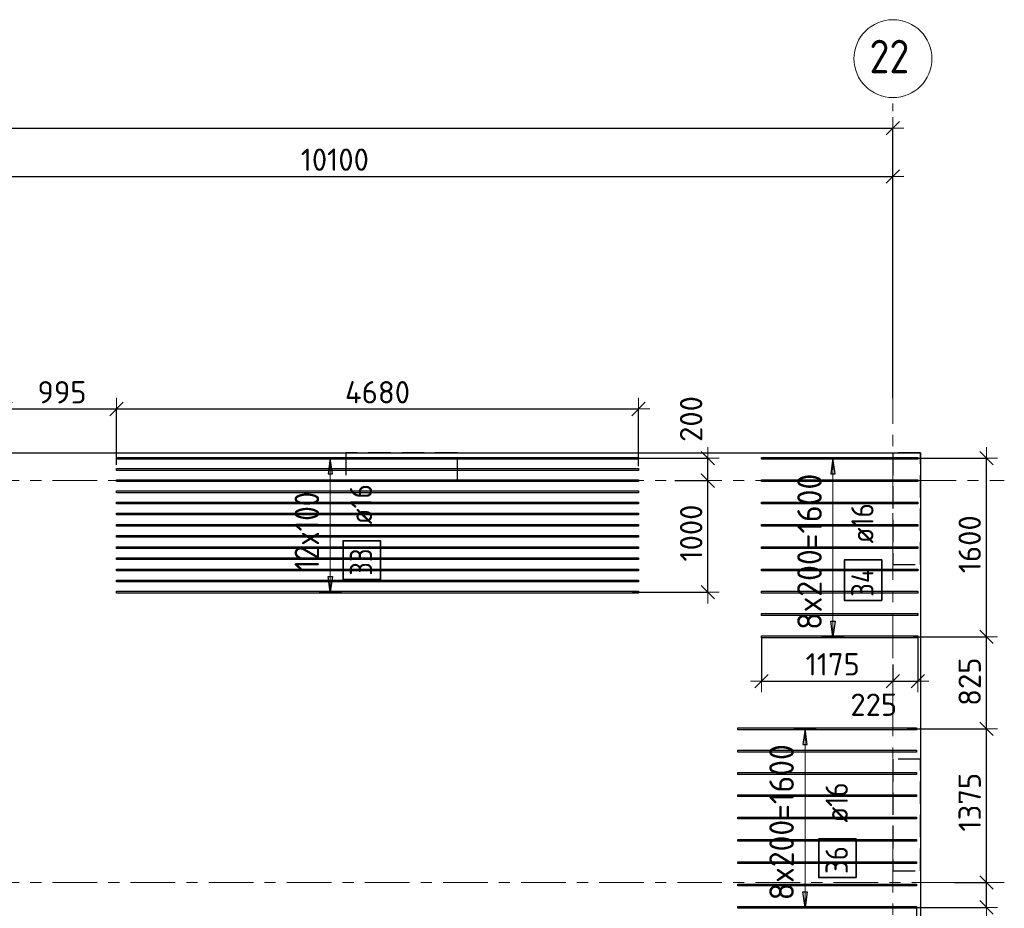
# Model space of a CAD drawing. Header units: metres. Extents: x -38 to 97, y -15 to 21.
# Tile 47 of 82: x 53.78 to 62.6, y 12.57 to 20.53. Entities that reach past the tile are written whole.
import ezdxf

# ---------------------------------------------------------------- set-up
doc = ezdxf.new("R2010")
doc.units = ezdxf.units.M
doc.header["$PDMODE"] = 65
for name, pattern in [('______11', [0.5, 0.4, -0.05, 0, -0.05]), ('______2', [0.27, 0.2, -0.07]), ('______5', [1.1, 0.8, -0.1, 0.1, -0.1])]:
    doc.linetypes.add(name, pattern=pattern)
for name, color, linetype, lineweight in [('XR$2$Осевая линия (1)', 7, '______5', 13), ('XR$2$Размерная линия (1)', 7, 'Continuous', 13), ('XR$3$Перекрытие (1)', 7, 'Continuous', 35), ('XR$3$Размерная линия (1)', 7, 'Continuous', 13)]:
    doc.layers.add(name, color=color, linetype=linetype, lineweight=lineweight)
doc.layers.add('XR$3$Арм.стержн.Доп. Арм верхн.зоны Х', color=7, linetype='Continuous', lineweight=35, true_color=0x8c8cff)
doc.layers.add('XR$5$Стена_ бетон несущ.', color=7, linetype='Continuous', lineweight=70, true_color=0xb4b496)
doc.styles.add('ISOCPEUR', font='txt')
doc.dimstyles.new('DIMSTYLE_3', dxfattribs={"dimtxt": 0.2, "dimasz": 0.2, "dimexe": 0, "dimexo": 0, "dimgap": 0.1, "dimtad": 2, "dimdec": 0, "dimlfac": 1000, "dimrnd": 5, "dimzin": 12, "dimdsep": 46, "dimtxsty": 'ISOCPEUR', "dimblk1": 'ALL_ML_STRICH', "dimblk2": 'ALL_ML_STRICH', "dimsah": 1, "dimcen": 0, "dimclrd": 7, "dimclre": 256, "dimclrt": 7, "dimadec": 0, "dimazin": 0, "dimtfac": 1, "dimtdec": 0, "dimtix": 1, "dimtmove": 2, "dimatfit": 3, "dimfxl": 0, "dimtzin": 0, "dimlwd": 0, "dimlwe": -3, "dimarcsym": 0})
doc.dimstyles.new('DIMSTYLE_6', dxfattribs={"dimtxt": 0.2, "dimasz": 0.2, "dimexe": 0, "dimexo": 0, "dimgap": 0.1, "dimtad": 2, "dimdec": 0, "dimlfac": 1000, "dimrnd": 5, "dimzin": 12, "dimdsep": 46, "dimtxsty": 'ISOCPEUR', "dimblk1": 'ALL_ML_STRICH', "dimblk2": 'ALL_ML_STRICH', "dimsah": 1, "dimcen": 0, "dimclrd": 7, "dimclre": 256, "dimclrt": 7, "dimadec": 0, "dimazin": 0, "dimtfac": 1, "dimtdec": 0, "dimtix": 1, "dimtmove": 2, "dimatfit": 3, "dimfxl": 0, "dimtvp": 1.2, "dimtzin": 0, "dimlwd": 0, "dimlwe": -3, "dimarcsym": 0})
doc.dimstyles.new('DIMSTYLE_7', dxfattribs={"dimtxt": 0.2, "dimasz": 0.2, "dimexe": 0, "dimexo": 0, "dimgap": 0.1, "dimtad": 0, "dimdec": 0, "dimlfac": 1000, "dimrnd": 5, "dimzin": 12, "dimdsep": 46, "dimtxsty": 'ISOCPEUR', "dimblk1": 'ALL_ML_STRICH', "dimblk2": 'ALL_ML_STRICH', "dimsah": 1, "dimcen": 0, "dimclrd": 7, "dimclre": 256, "dimclrt": 7, "dimadec": 0, "dimazin": 0, "dimtfac": 1, "dimtdec": 0, "dimtix": 1, "dimtmove": 2, "dimatfit": 3, "dimfxl": 0, "dimtvp": 1.2, "dimtzin": 0, "dimlwd": 0, "dimlwe": -3, "dimarcsym": 0})

# ---------------------------------------------------------------- blocks, each defined once
blk = doc.blocks.new('ALL_ML_STRICH')
at = {"color": 0, "linetype": 'ByBlock', "lineweight": -2}
for p, q in [((0, -0.5), (0, 0.5)), ((-1, 0), (0.5, 0)), ((-0.3, -0.3), (0.3, 0.3))]:
    blk.add_line(p, q, dxfattribs=at)
blk = doc.blocks.new('*D11')
at = {"layer": 'DEFPOINTS', "color": 7, "linetype": 'Continuous', "lineweight": 13, "transparency": 33554687}
for p in [(0.5, 19.5574), (0.5, 19.3768), (61.6, 17.1197)]:
    blk.add_point(p, dxfattribs=at)
at = {"layer": 'XR$2$Размерная линия (1)', "color": 9, "linetype": 'Continuous', "lineweight": -2, "true_color": 0xc7c7c7, "transparency": 33554687}
for p, q in [((0.5, 19.3568), (0.5, 19.5574)), ((61.6, 17.1397), (61.6, 19.5574))]:
    blk.add_line(p, q, dxfattribs=at)
at = {"layer": 'XR$2$Размерная линия (1)', "color": 7, "linetype": 'Continuous', "lineweight": -2, "transparency": 33554687}
blk.add_line((0.5, 19.5574), (61.6, 19.5574), dxfattribs=at)
at = {"layer": 'XR$2$Размерная линия (1)', "color": 7, "linetype": 'Continuous', "lineweight": 13, "transparency": 33554687, "xscale": 0.2, "yscale": 0.2, "zscale": 0.2, "rotation": 180}
blk.add_blockref('ALL_ML_STRICH', (0.5, 19.5574), dxfattribs=at)
at = {"layer": 'XR$2$Размерная линия (1)', "color": 7, "linetype": 'Continuous', "lineweight": 13, "transparency": 33554687, "xscale": 0.2, "yscale": 0.2, "zscale": 0.2}
blk.add_blockref('ALL_ML_STRICH', (61.6, 19.5574), dxfattribs=at)
at = {"layer": 'XR$2$Размерная линия (1)', "color": 7, "linetype": 'Continuous', "lineweight": 13, "transparency": 33554687, "insert": (31.1, 19.7074), "char_height": 0.2, "width": 1, "attachment_point": 5, "style": 'ISOCPEUR'}
blk.add_mtext('\\A1;{61100}', dxfattribs=at)
blk = doc.blocks.new('*D38')
at = {"layer": 'DEFPOINTS', "color": 7, "linetype": 'Continuous', "lineweight": 13, "transparency": 33554687}
for p in [(51.5, 19.1261), (61.6, 17.4912), (51.5, 17.3896)]:
    blk.add_point(p, dxfattribs=at)
at = {"layer": 'XR$2$Размерная линия (1)', "color": 9, "linetype": 'Continuous', "lineweight": -2, "true_color": 0xc7c7c7, "transparency": 33554687}
for p, q in [((51.5, 17.4096), (51.5, 19.1261)), ((61.6, 17.5112), (61.6, 19.1261))]:
    blk.add_line(p, q, dxfattribs=at)
at = {"layer": 'XR$2$Размерная линия (1)', "color": 7, "linetype": 'Continuous', "lineweight": -2, "transparency": 33554687}
blk.add_line((51.5, 19.1261), (61.6, 19.1261), dxfattribs=at)
at = {"layer": 'XR$2$Размерная линия (1)', "color": 7, "linetype": 'Continuous', "lineweight": 13, "transparency": 33554687, "xscale": 0.2, "yscale": 0.2, "zscale": 0.2, "rotation": 180}
blk.add_blockref('ALL_ML_STRICH', (51.5, 19.1261), dxfattribs=at)
at = {"layer": 'XR$2$Размерная линия (1)', "color": 7, "linetype": 'Continuous', "lineweight": 13, "transparency": 33554687, "xscale": 0.2, "yscale": 0.2, "zscale": 0.2}
blk.add_blockref('ALL_ML_STRICH', (61.6, 19.1261), dxfattribs=at)
at = {"layer": 'XR$2$Размерная линия (1)', "color": 7, "linetype": 'Continuous', "lineweight": 13, "transparency": 33554687, "insert": (56.6, 19.2761), "char_height": 0.2, "width": 1, "attachment_point": 5, "style": 'ISOCPEUR'}
blk.add_mtext('\\A1;{10100}', dxfattribs=at)
blk = doc.blocks.new('*D314')
at = {"layer": 'DEFPOINTS', "color": 7, "linetype": 'Continuous', "lineweight": 13, "transparency": 33554687}
for p in [(62.1346, 12.8), (61.6885, 12.5762), (62.4397, 12.5762)]:
    blk.add_point(p, dxfattribs=at)
at = {"layer": 'XR$3$Размерная линия (1)', "color": 9, "linetype": 'Continuous', "lineweight": -2, "true_color": 0xc7c7c7, "transparency": 33554687}
for p, q in [((62.1546, 12.8), (62.4397, 12.8)), ((61.7085, 12.5762), (62.4397, 12.5762))]:
    blk.add_line(p, q, dxfattribs=at)
at = {"layer": 'XR$3$Размерная линия (1)', "color": 7, "linetype": 'Continuous', "lineweight": -2, "transparency": 33554687}
blk.add_line((62.4397, 12.5762), (62.4397, 12.8), dxfattribs=at)
at = {"layer": 'XR$3$Размерная линия (1)', "color": 7, "linetype": 'Continuous', "lineweight": 13, "transparency": 33554687, "xscale": 0.2, "yscale": 0.2, "zscale": 0.2}
for p, rotation in [((62.4397, 12.8), 90), ((62.4397, 12.5762), 270)]:
    blk.add_blockref('ALL_ML_STRICH', p, dxfattribs=dict(at, rotation=rotation))
at = {"layer": 'XR$3$Размерная линия (1)', "color": 7, "linetype": 'Continuous', "lineweight": 13, "transparency": 33554687, "insert": (62.2908, 12.2605), "char_height": 0.2, "width": 0.6, "attachment_point": 5, "rotation": 90, "style": 'ISOCPEUR'}
blk.add_mtext('\\A1;{225}', dxfattribs=at)
blk = doc.blocks.new('*D315')
at = {"layer": 'DEFPOINTS', "color": 7, "linetype": 'Continuous', "lineweight": 13, "transparency": 33554687}
for p in [(61.7088, 14.1762), (62.1346, 12.8), (62.4397, 12.8)]:
    blk.add_point(p, dxfattribs=at)
at = {"layer": 'XR$3$Размерная линия (1)', "color": 9, "linetype": 'Continuous', "lineweight": -2, "true_color": 0xc7c7c7, "transparency": 33554687}
for p, q in [((61.7288, 14.1762), (62.4397, 14.1762)), ((62.1546, 12.8), (62.4397, 12.8))]:
    blk.add_line(p, q, dxfattribs=at)
at = {"layer": 'XR$3$Размерная линия (1)', "color": 7, "linetype": 'Continuous', "lineweight": -2, "transparency": 33554687}
blk.add_line((62.4397, 12.8), (62.4397, 14.1762), dxfattribs=at)
at = {"layer": 'XR$3$Размерная линия (1)', "color": 7, "linetype": 'Continuous', "lineweight": 13, "transparency": 33554687, "xscale": 0.2, "yscale": 0.2, "zscale": 0.2}
for p, rotation in [((62.4397, 14.1762), 90), ((62.4397, 12.8), 270)]:
    blk.add_blockref('ALL_ML_STRICH', p, dxfattribs=dict(at, rotation=rotation))
at = {"layer": 'XR$3$Размерная линия (1)', "color": 7, "linetype": 'Continuous', "lineweight": 13, "transparency": 33554687, "insert": (62.2897, 13.5181), "char_height": 0.2, "width": 0.8, "attachment_point": 5, "rotation": 90, "style": 'ISOCPEUR'}
blk.add_mtext('\\A1;{1375}', dxfattribs=at)
blk = doc.blocks.new('*D316')
at = {"layer": 'DEFPOINTS', "color": 7, "linetype": 'Continuous', "lineweight": 13, "transparency": 33554687}
for p in [(61.764, 15.0002), (61.7088, 14.1762), (62.4397, 14.1762)]:
    blk.add_point(p, dxfattribs=at)
at = {"layer": 'XR$3$Размерная линия (1)', "color": 9, "linetype": 'Continuous', "lineweight": -2, "true_color": 0xc7c7c7, "transparency": 33554687}
for p, q in [((61.784, 15.0002), (62.4397, 15.0002)), ((61.7288, 14.1762), (62.4397, 14.1762))]:
    blk.add_line(p, q, dxfattribs=at)
at = {"layer": 'XR$3$Размерная линия (1)', "color": 7, "linetype": 'Continuous', "lineweight": -2, "transparency": 33554687}
blk.add_line((62.4397, 14.1762), (62.4397, 15.0002), dxfattribs=at)
at = {"layer": 'XR$3$Размерная линия (1)', "color": 7, "linetype": 'Continuous', "lineweight": 13, "transparency": 33554687, "xscale": 0.2, "yscale": 0.2, "zscale": 0.2}
for p, rotation in [((62.4397, 15.0002), 90), ((62.4397, 14.1762), 270)]:
    blk.add_blockref('ALL_ML_STRICH', p, dxfattribs=dict(at, rotation=rotation))
at = {"layer": 'XR$3$Размерная линия (1)', "color": 7, "linetype": 'Continuous', "lineweight": 13, "transparency": 33554687, "insert": (62.2897, 14.5982), "char_height": 0.2, "width": 0.6, "attachment_point": 5, "rotation": 90, "style": 'ISOCPEUR'}
blk.add_mtext('\\A1;{825}', dxfattribs=at)
blk = doc.blocks.new('*D317')
at = {"layer": 'DEFPOINTS', "color": 7, "linetype": 'Continuous', "lineweight": 13, "transparency": 33554687}
for p in [(61.7761, 16.6002), (61.764, 15.0002), (62.4397, 15.0002)]:
    blk.add_point(p, dxfattribs=at)
at = {"layer": 'XR$3$Размерная линия (1)', "color": 9, "linetype": 'Continuous', "lineweight": -2, "true_color": 0xc7c7c7, "transparency": 33554687}
for p, q in [((61.7961, 16.6002), (62.4397, 16.6002)), ((61.784, 15.0002), (62.4397, 15.0002))]:
    blk.add_line(p, q, dxfattribs=at)
at = {"layer": 'XR$3$Размерная линия (1)', "color": 7, "linetype": 'Continuous', "lineweight": -2, "transparency": 33554687}
blk.add_line((62.4397, 15.0002), (62.4397, 16.6002), dxfattribs=at)
at = {"layer": 'XR$3$Размерная линия (1)', "color": 7, "linetype": 'Continuous', "lineweight": 13, "transparency": 33554687, "xscale": 0.2, "yscale": 0.2, "zscale": 0.2}
for p, rotation in [((62.4397, 16.6002), 90), ((62.4397, 15.0002), 270)]:
    blk.add_blockref('ALL_ML_STRICH', p, dxfattribs=dict(at, rotation=rotation))
at = {"layer": 'XR$3$Размерная линия (1)', "color": 7, "linetype": 'Continuous', "lineweight": 13, "transparency": 33554687, "insert": (62.2897, 15.8302), "char_height": 0.2, "width": 0.8, "attachment_point": 5, "rotation": 90, "style": 'ISOCPEUR'}
blk.add_mtext('\\A1;{1600}', dxfattribs=at)
blk = doc.blocks.new('*D318')
at = {"layer": 'DEFPOINTS', "color": 7, "linetype": 'Continuous', "lineweight": 13, "transparency": 33554687}
for p in [(60.425, 15.0082), (61.6, 14.7729), (60.425, 14.6042)]:
    blk.add_point(p, dxfattribs=at)
at = {"layer": 'XR$3$Размерная линия (1)', "color": 9, "linetype": 'Continuous', "lineweight": -2, "true_color": 0xc7c7c7, "transparency": 33554687}
for p, q in [((60.425, 14.9882), (60.425, 14.6042)), ((61.6, 14.7529), (61.6, 14.6042))]:
    blk.add_line(p, q, dxfattribs=at)
at = {"layer": 'XR$3$Размерная линия (1)', "color": 7, "linetype": 'Continuous', "lineweight": -2, "transparency": 33554687}
blk.add_line((60.425, 14.6042), (61.6, 14.6042), dxfattribs=at)
at = {"layer": 'XR$3$Размерная линия (1)', "color": 7, "linetype": 'Continuous', "lineweight": 13, "transparency": 33554687, "xscale": 0.2, "yscale": 0.2, "zscale": 0.2, "rotation": 180}
blk.add_blockref('ALL_ML_STRICH', (60.425, 14.6042), dxfattribs=at)
at = {"layer": 'XR$3$Размерная линия (1)', "color": 7, "linetype": 'Continuous', "lineweight": 13, "transparency": 33554687, "xscale": 0.2, "yscale": 0.2, "zscale": 0.2}
blk.add_blockref('ALL_ML_STRICH', (61.6, 14.6042), dxfattribs=at)
at = {"layer": 'XR$3$Размерная линия (1)', "color": 7, "linetype": 'Continuous', "lineweight": 13, "transparency": 33554687, "insert": (61.0625, 14.7542), "char_height": 0.2, "width": 0.8, "attachment_point": 5, "style": 'ISOCPEUR'}
blk.add_mtext('\\A1;{1175}', dxfattribs=at)
blk = doc.blocks.new('*D319')
at = {"layer": 'DEFPOINTS', "color": 7, "linetype": 'Continuous', "lineweight": 13, "transparency": 33554687}
for p in [(61.825, 15.0082), (61.6, 14.7729), (61.6, 14.6042)]:
    blk.add_point(p, dxfattribs=at)
at = {"layer": 'XR$3$Размерная линия (1)', "color": 9, "linetype": 'Continuous', "lineweight": -2, "true_color": 0xc7c7c7, "transparency": 33554687}
for p, q in [((61.825, 14.9882), (61.825, 14.6042)), ((61.6, 14.7529), (61.6, 14.6042))]:
    blk.add_line(p, q, dxfattribs=at)
at = {"layer": 'XR$3$Размерная линия (1)', "color": 7, "linetype": 'Continuous', "lineweight": -2, "transparency": 33554687}
blk.add_line((61.6, 14.6042), (61.825, 14.6042), dxfattribs=at)
at = {"layer": 'XR$3$Размерная линия (1)', "color": 7, "linetype": 'Continuous', "lineweight": 13, "transparency": 33554687, "xscale": 0.2, "yscale": 0.2, "zscale": 0.2, "rotation": 180}
blk.add_blockref('ALL_ML_STRICH', (61.6, 14.6042), dxfattribs=at)
at = {"layer": 'XR$3$Размерная линия (1)', "color": 7, "linetype": 'Continuous', "lineweight": 13, "transparency": 33554687, "xscale": 0.2, "yscale": 0.2, "zscale": 0.2}
blk.add_blockref('ALL_ML_STRICH', (61.825, 14.6042), dxfattribs=at)
at = {"layer": 'XR$3$Размерная линия (1)', "color": 7, "linetype": 'Continuous', "lineweight": 13, "transparency": 33554687, "insert": (61.4299, 14.3924), "char_height": 0.2, "width": 0.6, "attachment_point": 5, "style": 'ISOCPEUR'}
blk.add_mtext('\\A1;{225}', dxfattribs=at)
blk = doc.blocks.new('*D322')
at = {"layer": 'DEFPOINTS', "color": 7, "linetype": 'Continuous', "lineweight": 13, "transparency": 33554687}
for p in [(53.6475, 17.042), (53.6475, 16.7112), (54.6429, 16.5207)]:
    blk.add_point(p, dxfattribs=at)
at = {"layer": 'XR$3$Размерная линия (1)', "color": 9, "linetype": 'Continuous', "lineweight": -2, "true_color": 0xc7c7c7, "transparency": 33554687}
for p, q in [((53.6475, 16.7312), (53.6475, 17.042)), ((54.6429, 16.5407), (54.6429, 17.042))]:
    blk.add_line(p, q, dxfattribs=at)
at = {"layer": 'XR$3$Размерная линия (1)', "color": 7, "linetype": 'Continuous', "lineweight": -2, "transparency": 33554687}
blk.add_line((53.6475, 17.042), (54.6429, 17.042), dxfattribs=at)
at = {"layer": 'XR$3$Размерная линия (1)', "color": 7, "linetype": 'Continuous', "lineweight": 13, "transparency": 33554687, "xscale": 0.2, "yscale": 0.2, "zscale": 0.2, "rotation": 180}
blk.add_blockref('ALL_ML_STRICH', (53.6475, 17.042), dxfattribs=at)
at = {"layer": 'XR$3$Размерная линия (1)', "color": 7, "linetype": 'Continuous', "lineweight": 13, "transparency": 33554687, "xscale": 0.2, "yscale": 0.2, "zscale": 0.2}
blk.add_blockref('ALL_ML_STRICH', (54.6429, 17.042), dxfattribs=at)
at = {"layer": 'XR$3$Размерная линия (1)', "color": 7, "linetype": 'Continuous', "lineweight": 13, "transparency": 33554687, "insert": (54.1552, 17.192), "char_height": 0.2, "width": 0.6, "attachment_point": 5, "style": 'ISOCPEUR'}
blk.add_mtext('\\A1;{995}', dxfattribs=at)
blk = doc.blocks.new('*D323')
at = {"layer": 'DEFPOINTS', "color": 7, "linetype": 'Continuous', "lineweight": 13, "transparency": 33554687}
for p in [(54.6429, 17.042), (54.6429, 16.5207), (59.3229, 16.5102)]:
    blk.add_point(p, dxfattribs=at)
at = {"layer": 'XR$3$Размерная линия (1)', "color": 9, "linetype": 'Continuous', "lineweight": -2, "true_color": 0xc7c7c7, "transparency": 33554687}
for p, q in [((54.6429, 16.5407), (54.6429, 17.042)), ((59.3229, 16.5302), (59.3229, 17.042))]:
    blk.add_line(p, q, dxfattribs=at)
at = {"layer": 'XR$3$Размерная линия (1)', "color": 7, "linetype": 'Continuous', "lineweight": -2, "transparency": 33554687}
blk.add_line((54.6429, 17.042), (59.3229, 17.042), dxfattribs=at)
at = {"layer": 'XR$3$Размерная линия (1)', "color": 7, "linetype": 'Continuous', "lineweight": 13, "transparency": 33554687, "xscale": 0.2, "yscale": 0.2, "zscale": 0.2, "rotation": 180}
blk.add_blockref('ALL_ML_STRICH', (54.6429, 17.042), dxfattribs=at)
at = {"layer": 'XR$3$Размерная линия (1)', "color": 7, "linetype": 'Continuous', "lineweight": 13, "transparency": 33554687, "xscale": 0.2, "yscale": 0.2, "zscale": 0.2}
blk.add_blockref('ALL_ML_STRICH', (59.3229, 17.042), dxfattribs=at)
at = {"layer": 'XR$3$Размерная линия (1)', "color": 7, "linetype": 'Continuous', "lineweight": 13, "transparency": 33554687, "insert": (56.9829, 17.192), "char_height": 0.2, "width": 0.8, "attachment_point": 5, "style": 'ISOCPEUR'}
blk.add_mtext('\\A1;{4680}', dxfattribs=at)
blk = doc.blocks.new('*D324')
at = {"layer": 'DEFPOINTS', "color": 7, "linetype": 'Continuous', "lineweight": 13, "transparency": 33554687}
for p in [(59.6281, 16.4), (59.2441, 15.4002), (59.9438, 15.4002)]:
    blk.add_point(p, dxfattribs=at)
at = {"layer": 'XR$3$Размерная линия (1)', "color": 9, "linetype": 'Continuous', "lineweight": -2, "true_color": 0xc7c7c7, "transparency": 33554687}
for p, q in [((59.6481, 16.4), (59.9438, 16.4)), ((59.2641, 15.4002), (59.9438, 15.4002))]:
    blk.add_line(p, q, dxfattribs=at)
at = {"layer": 'XR$3$Размерная линия (1)', "color": 7, "linetype": 'Continuous', "lineweight": -2, "transparency": 33554687}
blk.add_line((59.9438, 15.4002), (59.9438, 16.4), dxfattribs=at)
at = {"layer": 'XR$3$Размерная линия (1)', "color": 7, "linetype": 'Continuous', "lineweight": 13, "transparency": 33554687, "xscale": 0.2, "yscale": 0.2, "zscale": 0.2}
for p, rotation in [((59.9438, 16.4), 90), ((59.9438, 15.4002), 270)]:
    blk.add_blockref('ALL_ML_STRICH', p, dxfattribs=dict(at, rotation=rotation))
at = {"layer": 'XR$3$Размерная линия (1)', "color": 7, "linetype": 'Continuous', "lineweight": 13, "transparency": 33554687, "insert": (59.7938, 15.9301), "char_height": 0.2, "width": 0.8, "attachment_point": 5, "rotation": 90, "style": 'ISOCPEUR'}
blk.add_mtext('\\A1;{1000}', dxfattribs=at)
blk = doc.blocks.new('*D325')
at = {"layer": 'DEFPOINTS', "color": 7, "linetype": 'Continuous', "lineweight": 13, "transparency": 33554687}
for p in [(59.2575, 16.6002), (59.6281, 16.4), (59.9438, 16.4)]:
    blk.add_point(p, dxfattribs=at)
at = {"layer": 'XR$3$Размерная линия (1)', "color": 9, "linetype": 'Continuous', "lineweight": -2, "true_color": 0xc7c7c7, "transparency": 33554687}
for p, q in [((59.2775, 16.6002), (59.9438, 16.6002)), ((59.6481, 16.4), (59.9438, 16.4))]:
    blk.add_line(p, q, dxfattribs=at)
at = {"layer": 'XR$3$Размерная линия (1)', "color": 7, "linetype": 'Continuous', "lineweight": -2, "transparency": 33554687}
blk.add_line((59.9438, 16.4), (59.9438, 16.6002), dxfattribs=at)
at = {"layer": 'XR$3$Размерная линия (1)', "color": 7, "linetype": 'Continuous', "lineweight": 13, "transparency": 33554687, "xscale": 0.2, "yscale": 0.2, "zscale": 0.2}
for p, rotation in [((59.9438, 16.6002), 90), ((59.9438, 16.4), 270)]:
    blk.add_blockref('ALL_ML_STRICH', p, dxfattribs=dict(at, rotation=rotation))
at = {"layer": 'XR$3$Размерная линия (1)', "color": 7, "linetype": 'Continuous', "lineweight": 13, "transparency": 33554687, "insert": (59.7932, 16.9524), "char_height": 0.2, "width": 0.6, "attachment_point": 5, "rotation": 90, "style": 'ISOCPEUR'}
blk.add_mtext('\\A1;{200}', dxfattribs=at)
blk = doc.blocks.new('*D339')
at = {"layer": 'DEFPOINTS', "color": 7, "linetype": 'Continuous', "lineweight": 13, "transparency": 33554687}
for p in [(61.8118, 12.5852), (61.6, 12.3322), (61.6, 12.052)]:
    blk.add_point(p, dxfattribs=at)
at = {"layer": 'XR$3$Размерная линия (1)', "color": 9, "linetype": 'Continuous', "lineweight": -2, "true_color": 0xc7c7c7, "transparency": 33554687}
for p, q in [((61.8118, 12.5652), (61.8118, 12.052)), ((61.6, 12.3122), (61.6, 12.052))]:
    blk.add_line(p, q, dxfattribs=at)
at = {"layer": 'XR$3$Размерная линия (1)', "color": 7, "linetype": 'Continuous', "lineweight": -2, "transparency": 33554687}
blk.add_line((61.6, 12.052), (61.8118, 12.052), dxfattribs=at)
at = {"layer": 'XR$3$Размерная линия (1)', "color": 7, "linetype": 'Continuous', "lineweight": 13, "transparency": 33554687, "xscale": 0.2, "yscale": 0.2, "zscale": 0.2, "rotation": 180}
blk.add_blockref('ALL_ML_STRICH', (61.6, 12.052), dxfattribs=at)
at = {"layer": 'XR$3$Размерная линия (1)', "color": 7, "linetype": 'Continuous', "lineweight": 13, "transparency": 33554687, "xscale": 0.2, "yscale": 0.2, "zscale": 0.2}
blk.add_blockref('ALL_ML_STRICH', (61.8118, 12.052), dxfattribs=at)
at = {"layer": 'XR$3$Размерная линия (1)', "color": 7, "linetype": 'Continuous', "lineweight": 13, "transparency": 33554687, "insert": (62.1045, 11.8181), "char_height": 0.2, "width": 0.6, "attachment_point": 5, "style": 'ISOCPEUR'}
blk.add_mtext('\\A1;{210}', dxfattribs=at)

msp = doc.modelspace()

# ---------------------------------------------------------------- linework, layer by layer
at = {"layer": 'XR$2$Осевая линия (1)', "color": 253, "linetype": '______11', "lineweight": 13, "true_color": 0xa0a0a0, "transparency": 33554687}
for p, q in [((61.6, -3.39), (61.6, 19.78)), ((-2.63, 16.4), (62.6, 16.4)), ((-2.63, 12.8), (62.6, 12.8))]:
    msp.add_line(p, q, dxfattribs=at)
at = {"layer": 'XR$2$Осевая линия (1)', "color": 7, "linetype": 'Continuous', "lineweight": 13, "transparency": 33554687}
msp.add_circle((61.6018, 20.1812), 0.3493, dxfattribs=at)
at = {"layer": 'XR$3$Арм.стержн.Доп. Арм верхн.зоны Х', "color": 253, "linetype": 'Continuous', "lineweight": -3, "true_color": 0xa0a0a0, "transparency": 33554687}
for p, q in [((56.5598, 16.6002), (56.4598, 16.6002)), ((56.5598, 16.6002), (56.6598, 16.6002)), ((61.0646, 16.6002), (60.9646, 16.6002)), ((61.0646, 16.6002), (61.1646, 16.6002)), ((56.5598, 15.4002), (56.4598, 15.4002)), ((56.5598, 15.4002), (56.6598, 15.4002)), ((61.0646, 15.0002), (60.9646, 15.0002)), ((61.0646, 15.0002), (61.1646, 15.0002)), ((60.814, 14.1762), (60.714, 14.1762)), ((60.814, 14.1762), (60.914, 14.1762)), ((60.814, 12.5762), (60.714, 12.5762)), ((60.814, 12.5762), (60.914, 12.5762))]:
    msp.add_line(p, q, dxfattribs=at)
at = {"layer": 'XR$3$Арм.стержн.Доп. Арм верхн.зоны Х', "color": 7, "linetype": 'Continuous', "lineweight": 25, "transparency": 33554687}
for p, q in [((56.5598, 16.6002), (56.5398, 16.4602)), ((56.5798, 16.4602), (56.5598, 16.6002)), ((61.0646, 16.6002), (61.0446, 16.4602)), ((61.0846, 16.4602), (61.0646, 16.6002)), ((56.5398, 16.4602), (56.5798, 16.4602)), ((61.0446, 16.4602), (61.0846, 16.4602)), ((56.5598, 15.4002), (56.5398, 15.5402)), ((56.5398, 15.5402), (56.5798, 15.5402)), ((56.5798, 15.5402), (56.5598, 15.4002)), ((61.0646, 15.0002), (61.0446, 15.1402)), ((61.0446, 15.1402), (61.0846, 15.1402)), ((61.0846, 15.1402), (61.0646, 15.0002)), ((60.814, 14.1762), (60.794, 14.0362)), ((60.834, 14.0362), (60.814, 14.1762)), ((60.794, 14.0362), (60.834, 14.0362)), ((60.814, 12.5762), (60.794, 12.7162)), ((60.794, 12.7162), (60.834, 12.7162)), ((60.834, 12.7162), (60.814, 12.5762))]:
    msp.add_line(p, q, dxfattribs=at)
at = {"layer": 'XR$3$Арм.стержн.Доп. Арм верхн.зоны Х', "color": 7, "linetype": 'Continuous', "lineweight": 13, "transparency": 33554687}
for p, q in [((56.5598, 16.6002), (56.5598, 16.6002)), ((56.5598, 15.4002), (56.5598, 16.6002)), ((61.0646, 16.6002), (61.0646, 16.6002)), ((61.0646, 15.0002), (61.0646, 16.6002)), ((56.5598, 15.4002), (56.5598, 15.4002)), ((61.0646, 15.0002), (61.0646, 15.0002)), ((60.814, 14.1762), (60.814, 14.1762)), ((60.814, 12.5762), (60.814, 14.1762)), ((60.814, 12.5762), (60.814, 12.5762))]:
    msp.add_line(p, q, dxfattribs=at)
at = {"layer": 'XR$3$Арм.стержн.Доп. Арм верхн.зоны Х', "color": 7, "linetype": 'Continuous', "lineweight": 25, "transparency": 33554687}
for points in [[(59.3229, 16.5922), (54.6429, 16.5922), (54.6429, 16.6082), (59.3229, 16.6082), (59.3229, 16.5922)], [(61.825, 16.5922), (60.425, 16.5922), (60.425, 16.6082), (61.825, 16.6082), (61.825, 16.5922)], [(59.3229, 16.4922), (54.6429, 16.4922), (54.6429, 16.5082), (59.3229, 16.5082), (59.3229, 16.4922)], [(59.3229, 16.3922), (54.6429, 16.3922), (54.6429, 16.4082), (59.3229, 16.4082), (59.3229, 16.3922)], [(61.825, 16.3922), (60.425, 16.3922), (60.425, 16.4082), (61.825, 16.4082), (61.825, 16.3922)], [(59.3229, 16.2922), (54.6429, 16.2922), (54.6429, 16.3082), (59.3229, 16.3082), (59.3229, 16.2922)], [(59.3229, 16.1922), (54.6429, 16.1922), (54.6429, 16.2082), (59.3229, 16.2082), (59.3229, 16.1922)], [(61.825, 16.1922), (60.425, 16.1922), (60.425, 16.2082), (61.825, 16.2082), (61.825, 16.1922)], [(59.3229, 16.0922), (54.6429, 16.0922), (54.6429, 16.1082), (59.3229, 16.1082), (59.3229, 16.0922)], [(59.3229, 15.9922), (54.6429, 15.9922), (54.6429, 16.0082), (59.3229, 16.0082), (59.3229, 15.9922)], [(61.825, 15.9922), (60.425, 15.9922), (60.425, 16.0082), (61.825, 16.0082), (61.825, 15.9922)], [(59.3229, 15.8922), (54.6429, 15.8922), (54.6429, 15.9082), (59.3229, 15.9082), (59.3229, 15.8922)], [(59.3229, 15.7922), (54.6429, 15.7922), (54.6429, 15.8082), (59.3229, 15.8082), (59.3229, 15.7922)], [(61.825, 15.7922), (60.425, 15.7922), (60.425, 15.8082), (61.825, 15.8082), (61.825, 15.7922)], [(59.3229, 15.6922), (54.6429, 15.6922), (54.6429, 15.7082), (59.3229, 15.7082), (59.3229, 15.6922)], [(59.3229, 15.5922), (54.6429, 15.5922), (54.6429, 15.6082), (59.3229, 15.6082), (59.3229, 15.5922)], [(61.825, 15.5922), (60.425, 15.5922), (60.425, 15.6082), (61.825, 15.6082), (61.825, 15.5922)], [(59.3229, 15.4922), (54.6429, 15.4922), (54.6429, 15.5082), (59.3229, 15.5082), (59.3229, 15.4922)], [(59.3229, 15.3922), (54.6429, 15.3922), (54.6429, 15.4082), (59.3229, 15.4082), (59.3229, 15.3922)], [(61.825, 15.3922), (60.425, 15.3922), (60.425, 15.4082), (61.825, 15.4082), (61.825, 15.3922)], [(61.825, 15.1922), (60.425, 15.1922), (60.425, 15.2082), (61.825, 15.2082), (61.825, 15.1922)], [(61.825, 14.9922), (60.425, 14.9922), (60.425, 15.0082), (61.825, 15.0082), (61.825, 14.9922)], [(61.8118, 14.1682), (60.2118, 14.1682), (60.2118, 14.1842), (61.8118, 14.1842), (61.8118, 14.1682)], [(61.8118, 13.9682), (60.2118, 13.9682), (60.2118, 13.9842), (61.8118, 13.9842), (61.8118, 13.9682)], [(61.8118, 13.7682), (60.2118, 13.7682), (60.2118, 13.7842), (61.8118, 13.7842), (61.8118, 13.7682)], [(61.8118, 13.5682), (60.2118, 13.5682), (60.2118, 13.5842), (61.8118, 13.5842), (61.8118, 13.5682)], [(61.8118, 13.3682), (60.2118, 13.3682), (60.2118, 13.3842), (61.8118, 13.3842), (61.8118, 13.3682)], [(61.8118, 13.1682), (60.2118, 13.1682), (60.2118, 13.1842), (61.8118, 13.1842), (61.8118, 13.1682)], [(61.8118, 12.9682), (60.2118, 12.9682), (60.2118, 12.9842), (61.8118, 12.9842), (61.8118, 12.9682)], [(61.8118, 12.7682), (60.2118, 12.7682), (60.2118, 12.7842), (61.8118, 12.7842), (61.8118, 12.7682)], [(61.8118, 12.5682), (60.2118, 12.5682), (60.2118, 12.5842), (61.8118, 12.5842), (61.8118, 12.5682)]]:
    msp.add_lwpolyline(points, dxfattribs=at)
at = {"layer": 'XR$3$Арм.стержн.Доп. Арм верхн.зоны Х', "color": 7, "linetype": 'Continuous', "lineweight": 35, "transparency": 33554687}
for points in [[(57.0083, 15.5149), (57.0083, 15.8616), (56.6749, 15.8616), (56.6749, 15.5149), (57.0083, 15.5149)], [(61.5015, 15.3249), (61.5015, 15.6916), (61.1682, 15.6916), (61.1682, 15.3249), (61.5015, 15.3249)], [(61.2712, 12.8425), (61.2712, 13.1891), (60.9378, 13.1891), (60.9378, 12.8425), (61.2712, 12.8425)]]:
    msp.add_lwpolyline(points, dxfattribs=at)
at = {"layer": 'XR$3$Перекрытие (1)', "color": 7, "linetype": 'Continuous', "lineweight": 25, "transparency": 33554687}
for p, q in [((51.6, 16.6502), (61.85, 16.6502)), ((61.85, 16.6502), (61.85, -0.2498))]:
    msp.add_line(p, q, dxfattribs=at)
at = {"layer": 'XR$5$Стена_ бетон несущ.', "color": 253, "linetype": '______2', "lineweight": -3, "true_color": 0xa0a0a0, "transparency": 33554687}
for p, q in [((61.6, 13.9049), (61.6, 12.9049)), ((61.85, 13.9049), (61.6, 13.9049)), ((61.85, 12.9049), (61.85, 13.9049)), ((61.6, 12.9049), (61.85, 12.9049))]:
    msp.add_line(p, q, dxfattribs=at)
for points in [[(57.7, 16.65), (56.7, 16.65), (56.7, 16.4), (57.7, 16.4), (57.7, 16.65)], [(61.85, 16.65), (61.6, 16.65), (61.6, 15.65), (61.85, 15.65), (61.85, 16.65)]]:
    msp.add_lwpolyline(points, close=True, dxfattribs=at)

# ---------------------------------------------------------------- texts
at = {"layer": 'XR$2$Осевая линия (1)', "color": 7, "linetype": 'Continuous', "lineweight": 13, "transparency": 33554687, "insert": (61.3918, 20.0507), "char_height": 0.3, "width": 0.550812, "attachment_point": 7, "style": 'ISOCPEUR'}
msp.add_mtext('\\W0.87;22', dxfattribs=at)
at = {"layer": 'XR$3$Арм.стержн.Доп. Арм верхн.зоны Х', "color": 7, "linetype": 'Continuous', "lineweight": 13, "transparency": 33554687, "char_height": 0.22, "attachment_point": 7, "rotation": 90, "style": 'ISOCPEUR'}
for s, insert, width in [('\\W0.94;8x200=1600', (60.9646, 15.0632), 1.59871), ('\\W0.86;12x100', (56.4598, 15.5932), 0.930455), ('\\W0.94;8x200=1600', (60.714, 12.6392), 1.59871)]:
    msp.add_mtext(s, dxfattribs=dict(at, insert=insert, width=width))
at = {"layer": 'XR$3$Арм.стержн.Доп. Арм верхн.зоны Х', "color": 7, "linetype": 'Continuous', "lineweight": 25, "transparency": 33554687, "char_height": 0.2, "attachment_point": 7, "rotation": 90, "style": 'ISOCPEUR'}
for s, insert, width in [('\\W0.89; ø16 ', (56.9349, 15.8949), 0.749105), ('\\W0.89; ø16 ', (61.4282, 15.7249), 0.749105), ('\\W0.87;33', (56.9349, 15.5483), 0.367208), ('\\W0.88;34', (61.4282, 15.3583), 0.387995), ('\\W0.89; ø16 ', (61.1978, 13.2225), 0.749105), ('\\W0.87;36', (61.1978, 12.8758), 0.367208)]:
    msp.add_mtext(s, dxfattribs=dict(at, insert=insert, width=width))

# ---------------------------------------------------------------- dimensions: what is measured, and where the dimension line sits
at = {"layer": 'XR$2$Размерная линия (1)', "color": 7, "linetype": 'Continuous', "lineweight": 13, "transparency": 33554687}
for base, p1, p2, picture, middle in [((61.6, 19.5574), (0.5, 19.3568), (61.6, 17.1397), '*D11', (31.1, 19.7074)), ((61.6, 19.1261), (51.5, 17.4096), (61.6, 17.5112), '*D38', (56.6, 19.2761))]:
    dim = msp.add_linear_dim(base=base, p1=p1, p2=p2, dimstyle='DIMSTYLE_3', override={"dimpost": '<>', "dimclrd": 7, "dimclre": 9, "dimclrt": 7, "dimlwd": 0, "dimlwe": 65533}, dxfattribs=at)
    dim.commit()
    dim.dimension.update_dxf_attribs({"geometry": picture, "text_midpoint": middle, "dimtype": 160})
at = {"layer": 'XR$3$Размерная линия (1)', "color": 7, "linetype": 'Continuous', "lineweight": 13, "transparency": 33554687}
for base, p1, p2, dimstyle, picture, middle in [((54.6429, 17.042), (53.6475, 16.7312), (54.6429, 16.5407), 'DIMSTYLE_3', '*D322', (54.1552, 17.192)), ((59.3229, 17.042), (54.6429, 16.5407), (59.3229, 16.5302), 'DIMSTYLE_3', '*D323', (56.9829, 17.192)), ((61.6, 14.6042), (60.425, 14.9882), (61.6, 14.7529), 'DIMSTYLE_3', '*D318', (61.0625, 14.7542)), ((61.825, 14.6042), (61.6, 14.7529), (61.825, 14.9882), 'DIMSTYLE_7', '*D319', (61.4299, 14.3924)), ((61.8118, 12.052), (61.6, 12.3122), (61.8118, 12.5652), 'DIMSTYLE_7', '*D339', (62.1045, 11.8181))]:
    dim = msp.add_linear_dim(base=base, p1=p1, p2=p2, dimstyle=dimstyle, override={"dimpost": '<>', "dimclrd": 7, "dimclre": 9, "dimclrt": 7, "dimlwd": 0, "dimlwe": 65533}, dxfattribs=at)
    dim.commit()
    dim.dimension.update_dxf_attribs({"geometry": picture, "text_midpoint": middle, "dimtype": 160})
for base, p1, p2, dimstyle, picture, middle in [((59.9438, 16.6002), (59.6481, 16.4), (59.2775, 16.6002), 'DIMSTYLE_6', '*D325', (59.7932, 16.9524)), ((62.4397, 16.6002), (61.784, 15.0002), (61.7961, 16.6002), 'DIMSTYLE_3', '*D317', (62.2897, 15.8302)), ((59.9438, 16.4), (59.2641, 15.4002), (59.6481, 16.4), 'DIMSTYLE_3', '*D324', (59.7938, 15.9301)), ((62.4397, 15.0002), (61.7288, 14.1762), (61.784, 15.0002), 'DIMSTYLE_3', '*D316', (62.2897, 14.5982)), ((62.4397, 14.1762), (62.1546, 12.8), (61.7288, 14.1762), 'DIMSTYLE_3', '*D315', (62.2897, 13.5181)), ((62.4397, 12.8), (61.7085, 12.5762), (62.1546, 12.8), 'DIMSTYLE_6', '*D314', (62.2908, 12.2605))]:
    dim = msp.add_linear_dim(base=base, p1=p1, p2=p2, angle=90, dimstyle=dimstyle, override={"dimpost": '<>', "dimclrd": 7, "dimclre": 9, "dimclrt": 7, "dimlwd": 0, "dimlwe": 65533}, dxfattribs=at)
    dim.commit()
    dim.dimension.update_dxf_attribs({"geometry": picture, "text_midpoint": middle, "dimtype": 160})

doc.saveas('drawing.dxf')
